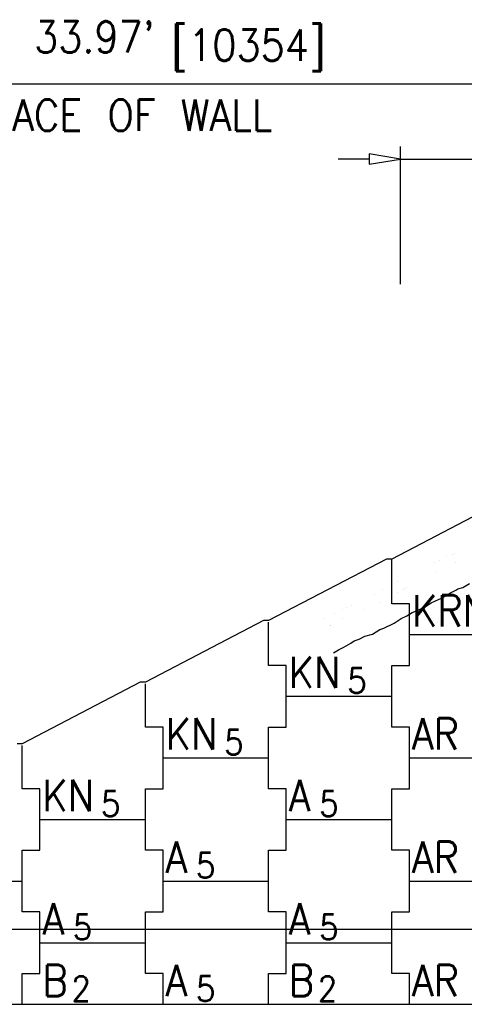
# Model space of a CAD drawing. Extents: x 10 to 1164, y 0 to 483.
# Tile 6 of 17: x 55 to 72, y 165 to 204. Entities that reach past the tile are written whole.
import ezdxf
from ezdxf.enums import TextEntityAlignment as Align

# ---------------------------------------------------------------- set-up
doc = ezdxf.new("R2010")
doc.units = 0
doc.header["$LTSCALE"] = 25.4
doc.header["$MEASUREMENT"] = 0
doc.layers.get('0').update_dxf_attribs({"linetype": 'CONTINUOUS'})
for name, color, linetype in [('ARC-SOIL', 1, 'CONTINUOUS'), ('FIN_GRD', 7, 'CONTINUOUS'), ('LABELS', 7, 'CONTINUOUS'), ('LEV_PAD', 7, 'CONTINUOUS'), ('PAN_NAME', 7, 'CONTINUOUS'), ('PAN_TS', 7, 'CONTINUOUS'), ('PAN_TS5', 7, 'CONTINUOUS')]:
    doc.layers.add(name, color=color, linetype=linetype)
doc.styles.add('TXT_SHX', font='txt.shx')

msp = doc.modelspace()

# ---------------------------------------------------------------- linework, layer by layer
at = {"color": 7, "linetype": 'CONTINUOUS'}
for p, q in [((74.099, 185.278), (69.387, 182.818)), ((69.179, 182.818), (64.467, 180.358)), ((69.387, 182.818), (69.179, 182.818)), ((69.387, 181.028), (69.387, 182.818)), ((70.093, 181.028), (69.387, 181.028)), ((70.093, 179.798), (70.093, 181.028)), ((64.259, 180.358), (59.547, 177.898)), ((64.467, 180.358), (64.259, 180.358)), ((64.467, 178.568), (64.467, 180.29)), ((70.093, 178.568), (70.093, 179.798)), ((70.093, 179.798), (74.19, 179.798)), ((65.173, 178.568), (64.467, 178.568)), ((65.173, 177.338), (65.173, 178.568)), ((69.387, 176.108), (69.387, 178.568)), ((69.387, 178.568), (70.093, 178.568)), ((59.339, 177.898), (54.627, 175.438)), ((59.547, 177.898), (59.339, 177.898)), ((59.547, 176.108), (59.547, 177.83)), ((65.173, 176.108), (65.173, 177.338)), ((65.173, 177.338), (69.387, 177.338)), ((60.253, 176.108), (59.547, 176.108)), ((60.253, 174.878), (60.253, 176.108)), ((64.467, 173.648), (64.467, 176.108)), ((64.467, 176.108), (65.173, 176.108)), ((70.093, 176.108), (69.387, 176.108)), ((70.093, 174.878), (70.093, 176.108)), ((54.627, 175.438), (54.419, 175.438)), ((54.627, 173.648), (54.627, 175.37)), ((60.253, 173.648), (60.253, 174.878)), ((60.253, 174.878), (64.467, 174.878)), ((70.093, 173.648), (70.093, 174.878)), ((70.093, 174.878), (74.19, 174.878)), ((55.333, 173.648), (54.627, 173.648)), ((55.333, 172.418), (55.333, 173.648)), ((59.547, 171.188), (59.547, 173.648)), ((59.547, 173.648), (60.253, 173.648)), ((65.173, 173.648), (64.467, 173.648)), ((65.173, 172.418), (65.173, 173.648)), ((69.387, 171.188), (69.387, 173.648)), ((69.387, 173.648), (70.093, 173.648)), ((55.333, 171.188), (55.333, 172.418)), ((55.333, 172.418), (59.547, 172.418)), ((65.173, 171.188), (65.173, 172.418)), ((65.173, 172.418), (69.387, 172.418)), ((54.627, 168.728), (54.627, 171.188)), ((54.627, 171.188), (55.333, 171.188)), ((60.253, 171.188), (59.547, 171.188)), ((60.253, 169.958), (60.253, 171.188)), ((64.467, 168.728), (64.467, 171.188)), ((64.467, 171.188), (65.173, 171.188)), ((70.093, 171.188), (69.387, 171.188)), ((70.093, 169.958), (70.093, 171.188)), ((50.413, 169.958), (54.627, 169.958)), ((60.253, 168.728), (60.253, 169.958)), ((60.253, 169.958), (64.467, 169.958)), ((70.093, 168.728), (70.093, 169.958)), ((70.093, 169.958), (74.19, 169.958)), ((55.333, 168.728), (54.627, 168.728)), ((55.333, 167.498), (55.333, 168.728)), ((59.547, 166.268), (59.547, 168.728)), ((59.547, 168.728), (60.253, 168.728)), ((65.173, 168.728), (64.467, 168.728)), ((65.173, 167.498), (65.173, 168.728)), ((69.387, 166.268), (69.387, 168.728)), ((69.387, 168.728), (70.093, 168.728)), ((55.333, 166.268), (55.333, 167.498)), ((55.333, 167.498), (59.547, 167.498)), ((65.173, 166.268), (65.173, 167.498)), ((65.173, 167.498), (69.387, 167.498)), ((54.627, 165.038), (54.627, 166.268)), ((54.627, 166.268), (55.333, 166.268)), ((60.253, 166.268), (59.547, 166.268)), ((60.253, 165.038), (60.253, 166.268)), ((64.467, 165.038), (64.467, 166.268)), ((64.467, 166.268), (65.173, 166.268)), ((70.093, 166.268), (69.387, 166.268)), ((70.093, 165.038), (70.093, 166.268))]:
    msp.add_line(p, q, dxfattribs=at)
at = {"layer": 'ARC-SOIL', "color": 234, "linetype": 'CONTINUOUS', "const_width": 0.00025}
for points in [[(66.512, 180.334), (66.772, 180.466), (66.992, 180.564), (67.189, 180.67), (67.391, 180.78), (67.537, 180.869), (67.685, 180.915), (67.858, 180.987), (68.006, 181.059), (68.12, 181.105), (67.936, 181.243), (68.108, 181.191), (68.046, 181.409), (68.114, 181.289), (68.144, 181.52), (68.138, 181.201), (68.318, 181.431), (68.19, 181.169), (68.262, 181.185), (68.505, 181.309), (68.629, 181.373), (68.881, 181.502), (68.947, 181.57), (69.121, 181.662), (69.284, 181.742), (69.454, 181.826), (69.678, 181.956), (69.865, 182.046), (70.099, 182.134), (70.329, 182.281), (70.54, 182.355), (70.688, 182.423), (70.896, 182.533), (71.036, 182.635), (71.243, 182.723), (71.377, 182.817), (71.188, 182.849), (71.353, 182.843), (71.251, 183.004), (71.361, 182.883), (71.363, 183.152), (71.317, 182.853), (71.505, 183.132), (71.409, 182.888), (71.679, 183.12), (71.449, 182.807), (71.661, 182.894), (71.883, 183.046), (72.124, 183.176), (72.344, 183.316)], [(66.512, 180.334), (66.772, 180.466), (66.992, 180.564), (67.189, 180.67), (67.391, 180.78), (67.537, 180.869), (67.685, 180.915), (67.858, 180.987), (68.006, 181.059), (68.12, 181.105), (67.936, 181.243), (68.108, 181.191), (68.046, 181.409), (68.114, 181.289), (68.144, 181.52), (68.138, 181.201), (68.318, 181.431), (68.19, 181.169), (68.262, 181.185), (68.505, 181.309), (68.629, 181.373), (68.881, 181.502), (68.947, 181.57), (69.121, 181.662), (69.284, 181.742), (69.454, 181.826), (69.678, 181.956), (69.865, 182.046), (70.099, 182.134), (70.329, 182.281), (70.54, 182.355), (70.688, 182.423), (70.896, 182.533), (71.036, 182.635), (71.243, 182.723), (71.377, 182.817), (71.188, 182.849), (71.353, 182.843), (71.251, 183.004), (71.361, 182.883), (71.363, 183.152), (71.317, 182.853), (71.505, 183.132), (71.409, 182.888), (71.679, 183.12), (71.449, 182.807), (71.661, 182.894), (71.883, 183.046), (72.124, 183.176), (72.344, 183.316)], [(66.534, 179.927), (66.766, 180.069), (66.998, 180.186), (67.233, 180.316), (67.431, 180.446), (67.685, 180.54), (67.946, 180.672), (68.206, 180.746), (68.483, 180.915), (68.695, 180.989), (68.993, 181.127), (69.272, 181.319), (69.51, 181.429), (69.752, 181.578), (69.973, 181.666), (70.205, 181.776), (70.479, 181.95), (70.722, 182.064), (70.92, 182.152), (71.257, 182.349), (71.443, 182.443), (71.609, 182.551), (71.833, 182.615), (72.022, 182.725), (72.248, 182.839), (72.438, 182.942)], [(66.534, 179.927), (66.766, 180.069), (66.998, 180.186), (67.233, 180.316), (67.431, 180.446), (67.685, 180.54), (67.946, 180.672), (68.206, 180.746), (68.483, 180.915), (68.695, 180.989), (68.993, 181.127), (69.272, 181.319), (69.51, 181.429), (69.752, 181.578), (69.973, 181.666), (70.205, 181.776), (70.479, 181.95), (70.722, 182.064), (70.92, 182.152), (71.257, 182.349), (71.443, 182.443), (71.609, 182.551), (71.833, 182.615), (72.022, 182.725), (72.248, 182.839), (72.438, 182.942)]]:
    msp.add_lwpolyline(points, dxfattribs=at)
at = {"layer": 'ARC-SOIL', "color": 234, "linetype": 'CONTINUOUS'}
msp.add_lwpolyline([(67.056, 179.074), (67.254, 179.195), (67.466, 179.303), (67.75, 179.459), (67.885, 179.548), (68.084, 179.622), (68.311, 179.736), (68.611, 179.821), (68.914, 180.006), (69.071, 180.061), (69.489, 180.255), (69.768, 180.446), (69.985, 180.546), (70.203, 180.682), (70.372, 180.749), (70.689, 180.899), (70.96, 181.071), (71.137, 181.154), (71.377, 181.26), (71.736, 181.471), (71.943, 181.575), (72.028, 181.631), (72.226, 181.687), (72.498, 181.845)], dxfattribs=at)
msp.add_lwpolyline([(67.056, 179.074), (67.254, 179.195), (67.466, 179.303), (67.75, 179.459), (67.885, 179.548), (68.084, 179.622), (68.311, 179.736), (68.611, 179.821), (68.914, 180.006), (69.071, 180.061), (69.489, 180.255), (69.768, 180.446), (69.985, 180.546), (70.203, 180.682), (70.372, 180.749), (70.689, 180.899), (70.96, 181.071), (71.137, 181.154), (71.377, 181.26), (71.736, 181.471), (71.943, 181.575), (72.028, 181.631), (72.226, 181.687), (72.498, 181.845)], dxfattribs=at)
at = {"layer": 'FIN_GRD', "color": 7, "linetype": 'CONTINUOUS'}
msp.add_line((40.22, 168.038), (74.19, 168.038), dxfattribs=at)
at = {"layer": 'LABELS', "color": 7, "linetype": 'CONTINUOUS'}
for p, q in [((41.47, 201.788), (72.94, 201.788)), ((69.74, 193.788), (69.74, 199.288)), ((68.49, 198.788), (67.24, 198.788)), ((69.74, 198.788), (74.19, 198.788))]:
    msp.add_line(p, q, dxfattribs=at)
msp.add_lwpolyline([(68.49, 198.996), (68.49, 198.579), (69.74, 198.788)], close=True, dxfattribs=at)
at = {"layer": 'LEV_PAD', "color": 7, "linetype": 'CONTINUOUS'}
msp.add_line((40.22, 165.038), (74.19, 165.038), dxfattribs=at)

# ---------------------------------------------------------------- texts
at = {"layer": 'LABELS', "color": 7, "linetype": 'CONTINUOUS', "style": 'TXT_SHX', "width": 0.9}
msp.add_text("33.97'", height=1.25, dxfattribs=at).set_placement((57.51, 203.038), align=Align.CENTER)
for s, p in [('[10354]', (60.581, 202.711)), ('ALONG FACE OF WALL', (47.535, 199.913))]:
    msp.add_text(s, height=1.25, dxfattribs=at).set_placement(p)
at = {"layer": 'PAN_NAME', "color": 7, "linetype": 'CONTINUOUS', "style": 'TXT_SHX', "width": 0.9}
for s, p in [('KRN', (70.194, 180.128)), ('KN', (65.274, 177.668)), ('KN', (60.354, 175.208)), ('AR', (70.194, 175.208)), ('KN', (55.434, 172.748)), ('AR', (70.194, 170.288)), ('B', (55.434, 165.368)), ('B', (65.274, 165.368)), ('AR', (70.194, 165.368))]:
    msp.add_text(s, height=1.25, dxfattribs=at).set_placement(p)
at = {"layer": 'PAN_TS', "color": 7, "linetype": 'CONTINUOUS', "style": 'TXT_SHX', "width": 0.9}
for s, p in [('5', (67.612, 177.462)), ('5', (62.692, 175.002)), ('5', (57.772, 172.542)), ('2', (56.593, 165.162)), ('2', (66.433, 165.162))]:
    msp.add_text(s, height=1, dxfattribs=at).set_placement(p)
at = {"layer": 'PAN_TS5', "color": 7, "linetype": 'CONTINUOUS', "style": 'TXT_SHX', "width": 0.9}
for s, height, p in [('A', 1.25, (65.274, 172.748)), ('5', 1, (66.487, 172.542)), ('A', 1.25, (60.354, 170.288)), ('5', 1, (61.567, 170.082)), ('A', 1.25, (55.434, 167.828)), ('A', 1.25, (65.274, 167.828)), ('5', 1, (56.647, 167.622)), ('5', 1, (66.487, 167.622)), ('A', 1.25, (60.354, 165.368)), ('5', 1, (61.567, 165.162))]:
    msp.add_text(s, height=height, dxfattribs=at).set_placement(p)

doc.saveas('drawing.dxf')
